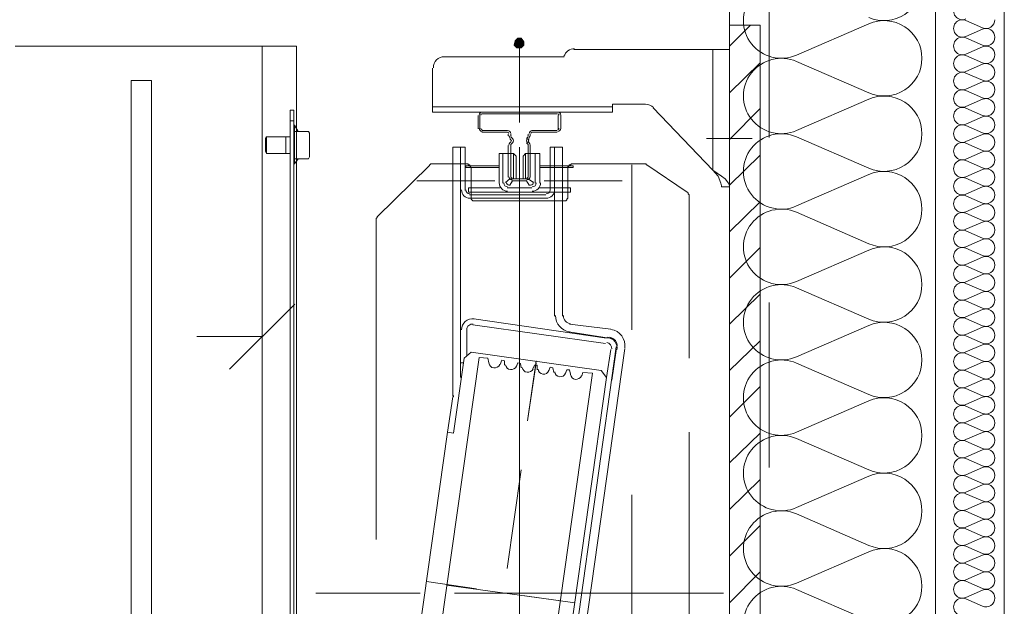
# Model space of a CAD drawing. Header units: millimetres. Extents: x 178516 to 426772, y -178579 to -115871.
# Tile 41 of 256: x 220417 to 221134, y -124961 to -124534. Entities that reach past the tile are written whole.
import ezdxf

# ---------------------------------------------------------------- set-up
doc = ezdxf.new("R2010")
doc.units = ezdxf.units.MM
doc.header["$MEASUREMENT"] = 0
doc.linetypes.add('Przerywana', pattern=[240, 120, -120])
doc.layers.get('0').update_dxf_attribs({"color": 252, "lineweight": 5})
for name, color, linetype, lineweight in [('Nowe_320-W Umeblowanie_Nr_pióra__103', 252, 'Continuous', 5), ('Nowe_320-W Umeblowanie_Nr_pióra__181', 252, 'Continuous', 5), ('Nowe_820-G Rysunki Obrazki_Nr_pióra__1', 252, 'Continuous', 5), ('Nowe_820-G Rysunki Obrazki_Nr_pióra__161', 252, 'Continuous', 5), ('Nowe_820-G Rysunki Obrazki_Nr_pióra__27', 252, 'Continuous', 5), ('Nowe_Nowe_220(1)-A Ściany zewnętrzne_Nr_pióra__103', 252, 'Continuous', 5)]:
    doc.layers.add(name, color=color, linetype=linetype, lineweight=lineweight)

# ---------------------------------------------------------------- blocks, each defined once
blk = doc.blocks.new('podkład 20251118')
at = {"layer": 'Nowe_820-G Rysunki Obrazki_Nr_pióra__1', "linetype": 'Continuous', "lineweight": 5}
for points in [[(220777.6, -124549.26), (220776.96, -124552.46), (220780.8, -124551.18)], [(220780.8, -124551.18), (220779.52, -124547.34), (220777.6, -124549.26)], [(220782.07, -124547.34), (220779.52, -124547.34), (220780.8, -124551.18)], [(220783.99, -124549.9), (220782.07, -124547.34), (220780.8, -124551.18)], [(220780.8, -124551.18), (220783.99, -124552.46), (220783.99, -124549.9)], [(220776.96, -124552.46), (220778.88, -124554.37), (220780.8, -124551.18)], [(220778.88, -124554.37), (220782.07, -124554.37), (220780.8, -124551.18)], [(220782.07, -124554.37), (220783.99, -124552.46), (220780.8, -124551.18)]]:
    blk.add_hatch(color=252, dxfattribs=at).paths.add_polyline_path(points)
at = {"color": 252, "linetype": 'Continuous', "lineweight": 5}
for p, q in [((220569.66, -124788.15), (220617.16, -124740.65)), ((220593.41, -124764.4), (220545.91, -124764.4))]:
    blk.add_line(p, q, dxfattribs=at)
at = {"layer": 'Nowe_320-W Umeblowanie_Nr_pióra__103', "color": 252, "linetype": 'Continuous', "lineweight": 5}
for p, q in [((221035, -124536.83), (220982.47, -124559.64)), ((220982.47, -124564.25), (221035, -124587.07)), ((221035, -124591.68), (220982.47, -124614.5)), ((220982.47, -124619.1), (221035, -124641.92)), ((221035, -124646.53), (220982.47, -124669.35)), ((220982.47, -124673.96), (221035, -124696.77)), ((221035, -124701.38), (220982.47, -124724.2)), ((220982.47, -124728.81), (221035, -124751.63)), ((221035, -124756.23), (220982.47, -124779.05)), ((220982.47, -124783.66), (221035, -124806.48)), ((221035, -124811.09), (220982.47, -124833.9)), ((220982.47, -124838.51), (221035, -124861.33)), ((221035, -124865.94), (220982.47, -124888.76)), ((220982.47, -124893.36), (221035, -124916.18)), ((221035, -124920.79), (220982.47, -124943.61)), ((220982.47, -124948.22), (221035, -124971.04))]:
    blk.add_line(p, q, dxfattribs=at)
at = {"layer": 'Nowe_320-W Umeblowanie_Nr_pióra__103', "color": 252, "linetype": 'Continuous', "lineweight": 5, "extrusion": (0, 0, -1)}
for centre, major_axis, start_param, end_param in [((220971.38, -124534.52), (-27.65, 0), 4.299595, 8.266775), ((221046.09, -124507.1), (27.65, 0), 0, 1.98359), ((221046.09, -124561.95), (27.65, 0), 4.299596, 6.283185), ((220971.38, -124589.37), (-27.65, 0), 4.299595, 8.266775), ((221046.09, -124561.95), (27.65, 0), 0, 1.98359), ((221046.09, -124616.8), (27.65, 0), 4.299596, 6.283185), ((220971.38, -124644.23), (27.65, 0), 1.158002, 5.125182), ((221046.09, -124616.8), (27.65, 0), 0, 1.98359), ((221046.09, -124671.65), (-27.65, 0), 1.158003, 3.141593), ((220971.38, -124699.08), (-27.65, 0), 4.299595, 8.266775), ((221046.09, -124671.65), (27.65, 0), 0, 1.98359), ((221046.09, -124726.5), (-27.65, 0), 1.158003, 3.141593), ((220971.38, -124753.93), (-27.65, 0), 4.299595, 8.266775), ((221046.09, -124726.51), (27.65, 0), 0, 1.98359), ((221046.09, -124781.36), (27.65, 0), 4.299596, 6.283185), ((220971.38, -124808.78), (-27.65, 0), 4.299595, 8.266775), ((221046.09, -124781.36), (27.65, 0), 0, 1.98359), ((221046.09, -124836.21), (27.65, 0), 4.299596, 6.283185), ((220971.38, -124863.63), (27.65, 0), 1.158002, 5.125182), ((221046.09, -124836.21), (27.65, 0), 0, 1.98359), ((221046.09, -124891.06), (-27.65, 0), 1.158003, 3.141593), ((220971.38, -124918.49), (-27.65, 0), 4.299595, 8.266775), ((221046.09, -124891.06), (27.65, 0), 0, 1.98359), ((221046.09, -124945.91), (-27.65, 0), 1.158003, 3.141593), ((220971.38, -124973.34), (-27.65, 0), 4.299595, 8.266775), ((221046.09, -124945.91), (27.65, 0), 0, 1.98359)]:
    blk.add_ellipse(centre, major_axis=major_axis, ratio=0.991967, start_param=start_param, end_param=end_param, dxfattribs=at)
at = {"layer": 'Nowe_320-W Umeblowanie_Nr_pióra__181', "color": 252, "linetype": 'Continuous', "lineweight": 5}
for p, q in [((221105.67, -124534.41), (221117.8, -124539.71)), ((221105.67, -124534.41), (221117.8, -124539.71)), ((221105.67, -124534.41), (221117.8, -124539.71)), ((221117.8, -124540.78), (221105.67, -124546.08)), ((221117.8, -124540.78), (221105.67, -124546.08)), ((221117.8, -124540.78), (221105.67, -124546.08)), ((221105.67, -124547.15), (221117.8, -124552.46)), ((221105.67, -124547.15), (221117.8, -124552.46)), ((221105.67, -124547.15), (221117.8, -124552.46)), ((221117.8, -124553.53), (221105.67, -124558.83)), ((221117.8, -124553.53), (221105.67, -124558.83)), ((221117.8, -124553.53), (221105.67, -124558.83)), ((221105.67, -124559.9), (221117.8, -124565.21)), ((221105.67, -124559.9), (221117.8, -124565.21)), ((221105.67, -124559.9), (221117.8, -124565.21)), ((221117.8, -124566.28), (221105.67, -124571.58)), ((221117.8, -124566.28), (221105.67, -124571.58)), ((221117.8, -124566.28), (221105.67, -124571.58)), ((221105.67, -124572.65), (221117.8, -124577.95)), ((221105.67, -124572.65), (221117.8, -124577.95)), ((221105.67, -124572.65), (221117.8, -124577.95)), ((221117.8, -124579.02), (221105.67, -124584.33)), ((221117.8, -124579.02), (221105.67, -124584.33)), ((221117.8, -124579.02), (221105.67, -124584.33)), ((221105.67, -124585.4), (221117.8, -124590.7)), ((221105.67, -124585.4), (221117.8, -124590.7)), ((221105.67, -124585.4), (221117.8, -124590.7)), ((221117.8, -124591.77), (221105.67, -124597.08)), ((221117.8, -124591.77), (221105.67, -124597.08)), ((221117.8, -124591.77), (221105.67, -124597.08)), ((221105.67, -124598.15), (221117.8, -124603.45)), ((221105.67, -124598.15), (221117.8, -124603.45)), ((221105.67, -124598.15), (221117.8, -124603.45)), ((221117.8, -124604.52), (221105.67, -124609.82)), ((221117.8, -124604.52), (221105.67, -124609.82)), ((221117.8, -124604.52), (221105.67, -124609.82)), ((221105.67, -124610.9), (221117.8, -124616.2)), ((221105.67, -124610.9), (221117.8, -124616.2)), ((221105.67, -124610.9), (221117.8, -124616.2)), ((221117.8, -124617.27), (221105.67, -124622.57)), ((221117.8, -124617.27), (221105.67, -124622.57)), ((221117.8, -124617.27), (221105.67, -124622.57)), ((221105.67, -124623.64), (221117.8, -124628.95)), ((221105.67, -124623.64), (221117.8, -124628.95)), ((221105.67, -124623.64), (221117.8, -124628.95)), ((221117.8, -124630.02), (221105.67, -124635.32)), ((221117.8, -124630.02), (221105.67, -124635.32)), ((221117.8, -124630.02), (221105.67, -124635.32)), ((221105.67, -124636.39), (221117.8, -124641.7)), ((221105.67, -124636.39), (221117.8, -124641.7)), ((221105.67, -124636.39), (221117.8, -124641.7)), ((221117.8, -124642.77), (221105.67, -124648.07)), ((221117.8, -124642.77), (221105.67, -124648.07)), ((221117.8, -124642.77), (221105.67, -124648.07)), ((221105.67, -124649.14), (221117.8, -124654.44)), ((221105.67, -124649.14), (221117.8, -124654.44)), ((221105.67, -124649.14), (221117.8, -124654.44)), ((221117.8, -124655.51), (221105.67, -124660.82)), ((221117.8, -124655.51), (221105.67, -124660.82)), ((221117.8, -124655.51), (221105.67, -124660.82)), ((221105.67, -124661.89), (221117.8, -124667.19)), ((221105.67, -124661.89), (221117.8, -124667.19)), ((221105.67, -124661.89), (221117.8, -124667.19)), ((221117.8, -124668.26), (221105.67, -124673.57)), ((221117.8, -124668.26), (221105.67, -124673.57)), ((221117.8, -124668.26), (221105.67, -124673.57)), ((221105.67, -124674.64), (221117.8, -124679.94)), ((221105.67, -124674.64), (221117.8, -124679.94)), ((221105.67, -124674.64), (221117.8, -124679.94)), ((221117.8, -124681.01), (221105.67, -124686.31)), ((221117.8, -124681.01), (221105.67, -124686.31)), ((221117.8, -124681.01), (221105.67, -124686.31)), ((221105.67, -124687.39), (221117.8, -124692.69)), ((221105.67, -124687.39), (221117.8, -124692.69)), ((221105.67, -124687.39), (221117.8, -124692.69)), ((221117.8, -124693.76), (221105.67, -124699.06)), ((221117.8, -124693.76), (221105.67, -124699.06)), ((221117.8, -124693.76), (221105.67, -124699.06)), ((221105.67, -124700.13), (221117.8, -124705.44)), ((221105.67, -124700.13), (221117.8, -124705.44)), ((221105.67, -124700.13), (221117.8, -124705.44)), ((221117.8, -124706.51), (221105.67, -124711.81)), ((221117.8, -124706.51), (221105.67, -124711.81)), ((221117.8, -124706.51), (221105.67, -124711.81)), ((221105.67, -124712.88), (221117.8, -124718.18)), ((221105.67, -124712.88), (221117.8, -124718.18)), ((221105.67, -124712.88), (221117.8, -124718.18)), ((221117.8, -124719.26), (221105.67, -124724.56)), ((221117.8, -124719.26), (221105.67, -124724.56)), ((221117.8, -124719.26), (221105.67, -124724.56)), ((221105.67, -124725.63), (221117.8, -124730.93)), ((221105.67, -124725.63), (221117.8, -124730.93)), ((221105.67, -124725.63), (221117.8, -124730.93)), ((221117.8, -124732), (221105.67, -124737.31)), ((221117.8, -124732), (221105.67, -124737.31)), ((221117.8, -124732), (221105.67, -124737.31)), ((221105.67, -124738.38), (221117.8, -124743.68)), ((221105.67, -124738.38), (221117.8, -124743.68)), ((221105.67, -124738.38), (221117.8, -124743.68)), ((221117.8, -124744.75), (221105.67, -124750.06)), ((221117.8, -124744.75), (221105.67, -124750.06)), ((221117.8, -124744.75), (221105.67, -124750.06)), ((221105.67, -124751.13), (221117.8, -124756.43)), ((221105.67, -124751.13), (221117.8, -124756.43)), ((221105.67, -124751.13), (221117.8, -124756.43)), ((221117.8, -124757.5), (221105.67, -124762.8)), ((221117.8, -124757.5), (221105.67, -124762.8)), ((221117.8, -124757.5), (221105.67, -124762.8)), ((221105.67, -124763.87), (221117.8, -124769.18)), ((221105.67, -124763.87), (221117.8, -124769.18)), ((221105.67, -124763.87), (221117.8, -124769.18)), ((221117.8, -124770.25), (221105.67, -124775.55)), ((221117.8, -124770.25), (221105.67, -124775.55)), ((221117.8, -124770.25), (221105.67, -124775.55)), ((221105.67, -124776.62), (221117.8, -124781.93)), ((221105.67, -124776.62), (221117.8, -124781.93)), ((221105.67, -124776.62), (221117.8, -124781.93)), ((221117.8, -124783), (221105.67, -124788.3)), ((221117.8, -124783), (221105.67, -124788.3)), ((221117.8, -124783), (221105.67, -124788.3)), ((221105.67, -124789.37), (221117.8, -124794.67)), ((221105.67, -124789.37), (221117.8, -124794.67)), ((221105.67, -124789.37), (221117.8, -124794.67)), ((221117.8, -124795.74), (221105.67, -124801.05)), ((221117.8, -124795.74), (221105.67, -124801.05)), ((221117.8, -124795.74), (221105.67, -124801.05)), ((221105.67, -124802.12), (221117.8, -124807.42)), ((221105.67, -124802.12), (221117.8, -124807.42)), ((221105.67, -124802.12), (221117.8, -124807.42)), ((221117.8, -124808.49), (221105.67, -124813.8)), ((221117.8, -124808.49), (221105.67, -124813.8)), ((221117.8, -124808.49), (221105.67, -124813.8)), ((221105.67, -124814.87), (221117.8, -124820.17)), ((221105.67, -124814.87), (221117.8, -124820.17)), ((221105.67, -124814.87), (221117.8, -124820.17)), ((221117.8, -124821.24), (221105.67, -124826.54)), ((221117.8, -124821.24), (221105.67, -124826.54)), ((221117.8, -124821.24), (221105.67, -124826.54)), ((221105.67, -124827.62), (221117.8, -124832.92)), ((221105.67, -124827.62), (221117.8, -124832.92)), ((221105.67, -124827.62), (221117.8, -124832.92)), ((221117.8, -124833.99), (221105.67, -124839.29)), ((221117.8, -124833.99), (221105.67, -124839.29)), ((221117.8, -124833.99), (221105.67, -124839.29)), ((221105.67, -124840.36), (221117.8, -124845.67)), ((221105.67, -124840.36), (221117.8, -124845.67)), ((221105.67, -124840.36), (221117.8, -124845.67)), ((221117.8, -124846.74), (221105.67, -124852.04)), ((221117.8, -124846.74), (221105.67, -124852.04)), ((221117.8, -124846.74), (221105.67, -124852.04)), ((221105.67, -124853.11), (221117.8, -124858.42)), ((221105.67, -124853.11), (221117.8, -124858.42)), ((221105.67, -124853.11), (221117.8, -124858.42)), ((221117.8, -124859.49), (221105.67, -124864.79)), ((221117.8, -124859.49), (221105.67, -124864.79)), ((221117.8, -124859.49), (221105.67, -124864.79)), ((221105.67, -124865.86), (221117.8, -124871.16)), ((221105.67, -124865.86), (221117.8, -124871.16)), ((221105.67, -124865.86), (221117.8, -124871.16)), ((221117.8, -124872.23), (221105.67, -124877.54)), ((221117.8, -124872.23), (221105.67, -124877.54)), ((221117.8, -124872.23), (221105.67, -124877.54)), ((221105.67, -124878.61), (221117.8, -124883.91)), ((221105.67, -124878.61), (221117.8, -124883.91)), ((221105.67, -124878.61), (221117.8, -124883.91)), ((221117.8, -124884.98), (221105.67, -124890.29)), ((221117.8, -124884.98), (221105.67, -124890.29)), ((221117.8, -124884.98), (221105.67, -124890.29)), ((221105.67, -124891.36), (221117.8, -124896.66)), ((221105.67, -124891.36), (221117.8, -124896.66)), ((221105.67, -124891.36), (221117.8, -124896.66)), ((221117.8, -124897.73), (221105.67, -124903.03)), ((221117.8, -124897.73), (221105.67, -124903.03)), ((221117.8, -124897.73), (221105.67, -124903.03)), ((221105.67, -124904.11), (221117.8, -124909.41)), ((221105.67, -124904.11), (221117.8, -124909.41)), ((221105.67, -124904.11), (221117.8, -124909.41)), ((221117.8, -124910.48), (221105.67, -124915.78)), ((221117.8, -124910.48), (221105.67, -124915.78)), ((221117.8, -124910.48), (221105.67, -124915.78)), ((221105.67, -124916.85), (221117.8, -124922.16)), ((221105.67, -124916.85), (221117.8, -124922.16)), ((221105.67, -124916.85), (221117.8, -124922.16)), ((221117.8, -124923.23), (221105.67, -124928.53)), ((221117.8, -124923.23), (221105.67, -124928.53)), ((221117.8, -124923.23), (221105.67, -124928.53)), ((221105.67, -124929.6), (221117.8, -124934.9)), ((221105.67, -124929.6), (221117.8, -124934.9)), ((221105.67, -124929.6), (221117.8, -124934.9)), ((221117.8, -124935.98), (221105.67, -124941.28)), ((221117.8, -124935.98), (221105.67, -124941.28)), ((221117.8, -124935.98), (221105.67, -124941.28)), ((221105.67, -124942.35), (221117.8, -124947.65)), ((221105.67, -124942.35), (221117.8, -124947.65)), ((221105.67, -124942.35), (221117.8, -124947.65)), ((221117.8, -124948.72), (221105.67, -124954.03)), ((221117.8, -124948.72), (221105.67, -124954.03)), ((221117.8, -124948.72), (221105.67, -124954.03)), ((221105.67, -124955.1), (221117.8, -124960.4)), ((221105.67, -124955.1), (221117.8, -124960.4)), ((221105.67, -124955.1), (221117.8, -124960.4))]:
    blk.add_line(p, q, dxfattribs=at)
at = {"layer": 'Nowe_320-W Umeblowanie_Nr_pióra__181', "color": 252, "linetype": 'Continuous', "lineweight": 5, "extrusion": (0, 0, -1)}
for centre, major_axis, start_param, end_param in [((221103.12, -124527.5), (-6.38, 0), 4.299595, 8.266775), ((221103.12, -124527.5), (-6.38, 0), 4.299595, 8.266775), ((221103.12, -124527.5), (-6.38, 0), 4.299595, 8.266775), ((221103.12, -124540.24), (6.38, 0), 1.158002, 5.125182), ((221103.12, -124540.24), (6.38, 0), 1.158002, 5.125182), ((221103.12, -124540.24), (6.38, 0), 1.158002, 5.125182), ((221120.35, -124533.87), (-6.38, 0), 3.141593, 5.125182), ((221120.35, -124533.87), (-6.38, 0), 3.141593, 5.125182), ((221120.35, -124533.87), (-6.38, 0), 3.141593, 5.125182), ((221120.35, -124546.62), (-6.38, 0), 1.158003, 3.141593), ((221120.35, -124546.62), (-6.38, 0), 1.158003, 3.141593), ((221120.35, -124546.62), (-6.38, 0), 1.158003, 3.141593), ((221103.12, -124552.99), (-6.38, 0), 4.299595, 8.266775), ((221103.12, -124552.99), (-6.38, 0), 4.299595, 8.266775), ((221103.12, -124552.99), (-6.38, 0), 4.299595, 8.266775), ((221120.35, -124546.62), (6.38, 0), 0, 1.98359), ((221120.35, -124546.62), (6.38, 0), 0, 1.98359), ((221120.35, -124546.62), (6.38, 0), 0, 1.98359), ((221120.35, -124559.37), (-6.38, 0), 1.158003, 3.141593), ((221120.35, -124559.37), (-6.38, 0), 1.158003, 3.141593), ((221120.35, -124559.37), (-6.38, 0), 1.158003, 3.141593), ((221103.12, -124565.74), (-6.38, 0), 4.299595, 8.266775), ((221103.12, -124565.74), (-6.38, 0), 4.299595, 8.266775), ((221103.12, -124565.74), (-6.38, 0), 4.299595, 8.266775), ((221120.35, -124559.37), (-6.38, 0), 3.141593, 5.125182), ((221120.35, -124559.37), (-6.38, 0), 3.141593, 5.125182), ((221120.35, -124559.37), (-6.38, 0), 3.141593, 5.125182), ((221103.12, -124578.49), (-6.38, 0), 4.299595, 8.266775), ((221103.12, -124578.49), (-6.38, 0), 4.299595, 8.266775), ((221103.12, -124578.49), (-6.38, 0), 4.299595, 8.266775), ((221120.35, -124572.12), (-6.38, 0), 1.158003, 3.141593), ((221120.35, -124572.12), (-6.38, 0), 1.158003, 3.141593), ((221120.35, -124572.12), (-6.38, 0), 1.158003, 3.141593), ((221120.35, -124572.12), (-6.38, 0), 3.141593, 5.125182), ((221120.35, -124572.12), (-6.38, 0), 3.141593, 5.125182), ((221120.35, -124572.12), (-6.38, 0), 3.141593, 5.125182), ((221120.35, -124584.86), (-6.38, 0), 1.158003, 3.141593), ((221120.35, -124584.86), (-6.38, 0), 1.158003, 3.141593), ((221120.35, -124584.86), (-6.38, 0), 1.158003, 3.141593), ((221103.12, -124591.24), (-6.38, 0), 4.299595, 8.266775), ((221103.12, -124591.24), (-6.38, 0), 4.299595, 8.266775), ((221103.12, -124591.24), (-6.38, 0), 4.299595, 8.266775), ((221120.35, -124584.86), (6.38, 0), 0, 1.98359), ((221120.35, -124584.86), (6.38, 0), 0, 1.98359), ((221120.35, -124584.86), (6.38, 0), 0, 1.98359), ((221120.35, -124597.61), (-6.38, 0), 1.158003, 3.141593), ((221120.35, -124597.61), (-6.38, 0), 1.158003, 3.141593), ((221120.35, -124597.61), (-6.38, 0), 1.158003, 3.141593), ((221103.12, -124603.99), (-6.38, 0), 4.299595, 8.266775), ((221103.12, -124603.99), (-6.38, 0), 4.299595, 8.266775), ((221103.12, -124603.99), (-6.38, 0), 4.299595, 8.266775), ((221120.35, -124597.61), (-6.38, 0), 3.141593, 5.125182), ((221120.35, -124597.61), (-6.38, 0), 3.141593, 5.125182), ((221120.35, -124597.61), (-6.38, 0), 3.141593, 5.125182), ((221120.35, -124610.36), (-6.38, 0), 1.158003, 3.141593), ((221120.35, -124610.36), (-6.38, 0), 1.158003, 3.141593), ((221120.35, -124610.36), (-6.38, 0), 1.158003, 3.141593), ((221103.12, -124616.73), (-6.38, 0), 4.299595, 8.266775), ((221103.12, -124616.73), (-6.38, 0), 4.299595, 8.266775), ((221103.12, -124616.73), (-6.38, 0), 4.299595, 8.266775), ((221120.35, -124610.36), (-6.38, 0), 3.141593, 5.125182), ((221120.35, -124610.36), (-6.38, 0), 3.141593, 5.125182), ((221120.35, -124610.36), (-6.38, 0), 3.141593, 5.125182), ((221103.12, -124629.48), (-6.38, 0), 4.299595, 8.266775), ((221103.12, -124629.48), (-6.38, 0), 4.299595, 8.266775), ((221103.12, -124629.48), (-6.38, 0), 4.299595, 8.266775), ((221120.35, -124623.11), (-6.38, 0), 1.158003, 3.141593), ((221120.35, -124623.11), (-6.38, 0), 1.158003, 3.141593), ((221120.35, -124623.11), (-6.38, 0), 1.158003, 3.141593), ((221120.35, -124623.11), (6.38, 0), 0, 1.98359), ((221120.35, -124623.11), (6.38, 0), 0, 1.98359), ((221120.35, -124623.11), (6.38, 0), 0, 1.98359), ((221120.35, -124635.86), (-6.38, 0), 1.158003, 3.141593), ((221120.35, -124635.86), (-6.38, 0), 1.158003, 3.141593), ((221120.35, -124635.86), (-6.38, 0), 1.158003, 3.141593), ((221103.12, -124642.23), (-6.38, 0), 4.299595, 8.266775), ((221103.12, -124642.23), (-6.38, 0), 4.299595, 8.266775), ((221103.12, -124642.23), (-6.38, 0), 4.299595, 8.266775), ((221120.35, -124635.86), (6.38, 0), 0, 1.98359), ((221120.35, -124635.86), (6.38, 0), 0, 1.98359), ((221120.35, -124635.86), (6.38, 0), 0, 1.98359), ((221120.35, -124648.6), (-6.38, 0), 1.158003, 3.141593), ((221120.35, -124648.6), (-6.38, 0), 1.158003, 3.141593), ((221120.35, -124648.6), (-6.38, 0), 1.158003, 3.141593), ((221103.12, -124654.98), (-6.38, 0), 4.299595, 8.266775), ((221103.12, -124654.98), (-6.38, 0), 4.299595, 8.266775), ((221103.12, -124654.98), (-6.38, 0), 4.299595, 8.266775), ((221120.35, -124648.6), (-6.38, 0), 3.141593, 5.125182), ((221120.35, -124648.6), (-6.38, 0), 3.141593, 5.125182), ((221120.35, -124648.6), (-6.38, 0), 3.141593, 5.125182), ((221120.35, -124661.35), (-6.38, 0), 1.158003, 3.141593), ((221120.35, -124661.35), (-6.38, 0), 1.158003, 3.141593), ((221120.35, -124661.35), (-6.38, 0), 1.158003, 3.141593), ((221103.12, -124667.73), (-6.38, 0), 4.299595, 8.266775), ((221103.12, -124667.73), (-6.38, 0), 4.299595, 8.266775), ((221103.12, -124667.73), (-6.38, 0), 4.299595, 8.266775), ((221120.35, -124661.35), (6.38, 0), 0, 1.98359), ((221120.35, -124661.35), (6.38, 0), 0, 1.98359), ((221120.35, -124661.35), (6.38, 0), 0, 1.98359), ((221120.35, -124674.1), (-6.38, 0), 1.158003, 3.141593), ((221120.35, -124674.1), (-6.38, 0), 1.158003, 3.141593), ((221120.35, -124674.1), (-6.38, 0), 1.158003, 3.141593), ((221103.12, -124680.48), (-6.38, 0), 4.299595, 8.266775), ((221103.12, -124680.48), (-6.38, 0), 4.299595, 8.266775), ((221103.12, -124680.48), (-6.38, 0), 4.299595, 8.266775), ((221120.35, -124674.1), (6.38, 0), 0, 1.98359), ((221120.35, -124674.1), (6.38, 0), 0, 1.98359), ((221120.35, -124674.1), (6.38, 0), 0, 1.98359), ((221103.12, -124693.22), (-6.38, 0), 4.299595, 8.266775), ((221103.12, -124693.22), (-6.38, 0), 4.299595, 8.266775), ((221103.12, -124693.22), (-6.38, 0), 4.299595, 8.266775), ((221120.35, -124686.85), (-6.38, 0), 1.158003, 3.141593), ((221120.35, -124686.85), (-6.38, 0), 1.158003, 3.141593), ((221120.35, -124686.85), (-6.38, 0), 1.158003, 3.141593), ((221120.35, -124686.85), (-6.38, 0), 3.141593, 5.125182), ((221120.35, -124686.85), (-6.38, 0), 3.141593, 5.125182), ((221120.35, -124686.85), (-6.38, 0), 3.141593, 5.125182), ((221120.35, -124699.6), (-6.38, 0), 1.158003, 3.141593), ((221120.35, -124699.6), (-6.38, 0), 1.158003, 3.141593), ((221120.35, -124699.6), (-6.38, 0), 1.158003, 3.141593), ((221103.12, -124705.97), (-6.38, 0), 4.299595, 8.266775), ((221103.12, -124705.97), (-6.38, 0), 4.299595, 8.266775), ((221103.12, -124705.97), (-6.38, 0), 4.299595, 8.266775), ((221120.35, -124699.6), (-6.38, 0), 3.141593, 5.125182), ((221120.35, -124699.6), (-6.38, 0), 3.141593, 5.125182), ((221120.35, -124699.6), (-6.38, 0), 3.141593, 5.125182), ((221120.35, -124712.35), (-6.38, 0), 1.158003, 3.141593), ((221120.35, -124712.35), (-6.38, 0), 1.158003, 3.141593), ((221120.35, -124712.35), (-6.38, 0), 1.158003, 3.141593), ((221103.12, -124718.72), (-6.38, 0), 4.299595, 8.266775), ((221103.12, -124718.72), (-6.38, 0), 4.299595, 8.266775), ((221103.12, -124718.72), (-6.38, 0), 4.299595, 8.266775), ((221120.35, -124712.35), (6.38, 0), 0, 1.98359), ((221120.35, -124712.35), (6.38, 0), 0, 1.98359), ((221120.35, -124712.35), (6.38, 0), 0, 1.98359), ((221120.35, -124725.09), (-6.38, 0), 1.158003, 3.141593), ((221120.35, -124725.09), (-6.38, 0), 1.158003, 3.141593), ((221120.35, -124725.09), (-6.38, 0), 1.158003, 3.141593), ((221103.12, -124731.47), (-6.38, 0), 4.299595, 8.266775), ((221103.12, -124731.47), (-6.38, 0), 4.299595, 8.266775), ((221103.12, -124731.47), (-6.38, 0), 4.299595, 8.266775), ((221120.35, -124725.09), (-6.38, 0), 3.141593, 5.125182), ((221120.35, -124725.09), (-6.38, 0), 3.141593, 5.125182), ((221120.35, -124725.09), (-6.38, 0), 3.141593, 5.125182), ((221103.12, -124744.22), (-6.38, 0), 4.299595, 8.266775), ((221103.12, -124744.22), (-6.38, 0), 4.299595, 8.266775), ((221103.12, -124744.22), (-6.38, 0), 4.299595, 8.266775), ((221120.35, -124737.84), (-6.38, 0), 1.158003, 3.141593), ((221120.35, -124737.84), (-6.38, 0), 1.158003, 3.141593), ((221120.35, -124737.84), (-6.38, 0), 1.158003, 3.141593), ((221120.35, -124737.84), (-6.38, 0), 3.141593, 5.125182), ((221120.35, -124737.84), (-6.38, 0), 3.141593, 5.125182), ((221120.35, -124737.84), (-6.38, 0), 3.141593, 5.125182), ((221120.35, -124750.59), (-6.38, 0), 1.158003, 3.141593), ((221120.35, -124750.59), (-6.38, 0), 1.158003, 3.141593), ((221120.35, -124750.59), (-6.38, 0), 1.158003, 3.141593), ((221103.12, -124756.96), (-6.38, 0), 4.299595, 8.266775), ((221103.12, -124756.96), (-6.38, 0), 4.299595, 8.266775), ((221103.12, -124756.96), (-6.38, 0), 4.299595, 8.266775), ((221120.35, -124750.59), (6.38, 0), 0, 1.98359), ((221120.35, -124750.59), (6.38, 0), 0, 1.98359), ((221120.35, -124750.59), (6.38, 0), 0, 1.98359), ((221120.35, -124763.34), (-6.38, 0), 1.158003, 3.141593), ((221120.35, -124763.34), (-6.38, 0), 1.158003, 3.141593), ((221120.35, -124763.34), (-6.38, 0), 1.158003, 3.141593), ((221103.12, -124769.71), (-6.38, 0), 4.299595, 8.266775), ((221103.12, -124769.71), (-6.38, 0), 4.299595, 8.266775), ((221103.12, -124769.71), (-6.38, 0), 4.299595, 8.266775), ((221120.35, -124763.34), (-6.38, 0), 3.141593, 5.125182), ((221120.35, -124763.34), (-6.38, 0), 3.141593, 5.125182), ((221120.35, -124763.34), (-6.38, 0), 3.141593, 5.125182), ((221120.35, -124776.09), (-6.38, 0), 1.158003, 3.141593), ((221120.35, -124776.09), (-6.38, 0), 1.158003, 3.141593), ((221120.35, -124776.09), (-6.38, 0), 1.158003, 3.141593), ((221103.12, -124782.46), (6.38, 0), 1.158002, 5.125182), ((221103.12, -124782.46), (6.38, 0), 1.158002, 5.125182), ((221103.12, -124782.46), (6.38, 0), 1.158002, 5.125182), ((221120.35, -124776.09), (-6.38, 0), 3.141593, 5.125182), ((221120.35, -124776.09), (-6.38, 0), 3.141593, 5.125182), ((221120.35, -124776.09), (-6.38, 0), 3.141593, 5.125182), ((221120.35, -124788.84), (-6.38, 0), 1.158003, 3.141593), ((221120.35, -124788.84), (-6.38, 0), 1.158003, 3.141593), ((221120.35, -124788.84), (-6.38, 0), 1.158003, 3.141593), ((221103.12, -124795.21), (-6.38, 0), 4.299595, 8.266775), ((221103.12, -124795.21), (-6.38, 0), 4.299595, 8.266775), ((221103.12, -124795.21), (-6.38, 0), 4.299595, 8.266775), ((221120.35, -124788.84), (6.38, 0), 0, 1.98359), ((221120.35, -124788.84), (6.38, 0), 0, 1.98359), ((221120.35, -124788.84), (6.38, 0), 0, 1.98359), ((221103.12, -124807.96), (-6.38, 0), 4.299595, 8.266775), ((221103.12, -124807.96), (-6.38, 0), 4.299595, 8.266775), ((221103.12, -124807.96), (-6.38, 0), 4.299595, 8.266775), ((221120.35, -124801.58), (-6.38, 0), 1.158003, 3.141593), ((221120.35, -124801.58), (-6.38, 0), 1.158003, 3.141593), ((221120.35, -124801.58), (-6.38, 0), 1.158003, 3.141593), ((221120.35, -124801.58), (-6.38, 0), 3.141593, 5.125182), ((221120.35, -124801.58), (-6.38, 0), 3.141593, 5.125182), ((221120.35, -124801.58), (-6.38, 0), 3.141593, 5.125182), ((221120.35, -124814.33), (-6.38, 0), 1.158003, 3.141593), ((221120.35, -124814.33), (-6.38, 0), 1.158003, 3.141593), ((221120.35, -124814.33), (-6.38, 0), 1.158003, 3.141593), ((221103.12, -124820.71), (-6.38, 0), 4.299595, 8.266775), ((221103.12, -124820.71), (-6.38, 0), 4.299595, 8.266775), ((221103.12, -124820.71), (-6.38, 0), 4.299595, 8.266775), ((221120.35, -124814.33), (-6.38, 0), 3.141593, 5.125182), ((221120.35, -124814.33), (-6.38, 0), 3.141593, 5.125182), ((221120.35, -124814.33), (-6.38, 0), 3.141593, 5.125182), ((221120.35, -124827.08), (-6.38, 0), 1.158003, 3.141593), ((221120.35, -124827.08), (-6.38, 0), 1.158003, 3.141593), ((221120.35, -124827.08), (-6.38, 0), 1.158003, 3.141593), ((221103.12, -124833.45), (-6.38, 0), 4.299595, 8.266775), ((221103.12, -124833.45), (-6.38, 0), 4.299595, 8.266775), ((221103.12, -124833.45), (-6.38, 0), 4.299595, 8.266775), ((221120.35, -124827.08), (6.38, 0), 0, 1.98359), ((221120.35, -124827.08), (6.38, 0), 0, 1.98359), ((221120.35, -124827.08), (6.38, 0), 0, 1.98359), ((221120.35, -124839.83), (-6.38, 0), 1.158003, 3.141593), ((221120.35, -124839.83), (-6.38, 0), 1.158003, 3.141593), ((221120.35, -124839.83), (-6.38, 0), 1.158003, 3.141593), ((221103.12, -124846.2), (-6.38, 0), 4.299595, 8.266775), ((221103.12, -124846.2), (-6.38, 0), 4.299595, 8.266775), ((221103.12, -124846.2), (-6.38, 0), 4.299595, 8.266775), ((221120.35, -124839.83), (-6.38, 0), 3.141593, 5.125182), ((221120.35, -124839.83), (-6.38, 0), 3.141593, 5.125182), ((221120.35, -124839.83), (-6.38, 0), 3.141593, 5.125182), ((221120.35, -124852.58), (-6.38, 0), 1.158003, 3.141593), ((221120.35, -124852.58), (-6.38, 0), 1.158003, 3.141593), ((221120.35, -124852.58), (-6.38, 0), 1.158003, 3.141593), ((221103.12, -124858.95), (-6.38, 0), 4.299595, 8.266775), ((221103.12, -124858.95), (-6.38, 0), 4.299595, 8.266775), ((221103.12, -124858.95), (-6.38, 0), 4.299595, 8.266775), ((221120.35, -124852.58), (-6.38, 0), 3.141593, 5.125182), ((221120.35, -124852.58), (-6.38, 0), 3.141593, 5.125182), ((221120.35, -124852.58), (-6.38, 0), 3.141593, 5.125182), ((221120.35, -124865.32), (-6.38, 0), 1.158003, 3.141593), ((221120.35, -124865.32), (-6.38, 0), 1.158003, 3.141593), ((221120.35, -124865.32), (-6.38, 0), 1.158003, 3.141593), ((221103.12, -124871.7), (-6.38, 0), 4.299595, 8.266775), ((221103.12, -124871.7), (-6.38, 0), 4.299595, 8.266775), ((221103.12, -124871.7), (-6.38, 0), 4.299595, 8.266775), ((221120.35, -124865.32), (6.38, 0), 0, 1.98359), ((221120.35, -124865.32), (6.38, 0), 0, 1.98359), ((221120.35, -124865.32), (6.38, 0), 0, 1.98359), ((221120.35, -124878.07), (-6.38, 0), 1.158003, 3.141593), ((221120.35, -124878.07), (-6.38, 0), 1.158003, 3.141593), ((221120.35, -124878.07), (-6.38, 0), 1.158003, 3.141593), ((221103.12, -124884.45), (-6.38, 0), 4.299595, 8.266775), ((221103.12, -124884.45), (-6.38, 0), 4.299595, 8.266775), ((221103.12, -124884.45), (-6.38, 0), 4.299595, 8.266775), ((221120.35, -124878.07), (6.38, 0), 0, 1.98359), ((221120.35, -124878.07), (6.38, 0), 0, 1.98359), ((221120.35, -124878.07), (6.38, 0), 0, 1.98359), ((221120.35, -124890.82), (-6.38, 0), 1.158003, 3.141593), ((221120.35, -124890.82), (-6.38, 0), 1.158003, 3.141593), ((221120.35, -124890.82), (-6.38, 0), 1.158003, 3.141593), ((221103.12, -124897.2), (-6.38, 0), 4.299595, 8.266775), ((221103.12, -124897.2), (-6.38, 0), 4.299595, 8.266775), ((221103.12, -124897.2), (-6.38, 0), 4.299595, 8.266775), ((221120.35, -124890.82), (-6.38, 0), 3.141593, 5.125182), ((221120.35, -124890.82), (-6.38, 0), 3.141593, 5.125182), ((221120.35, -124890.82), (-6.38, 0), 3.141593, 5.125182), ((221120.35, -124903.57), (-6.38, 0), 1.158003, 3.141593), ((221120.35, -124903.57), (-6.38, 0), 1.158003, 3.141593), ((221120.35, -124903.57), (-6.38, 0), 1.158003, 3.141593), ((221103.12, -124909.94), (-6.38, 0), 4.299595, 8.266775), ((221103.12, -124909.94), (-6.38, 0), 4.299595, 8.266775), ((221103.12, -124909.94), (-6.38, 0), 4.299595, 8.266775), ((221120.35, -124903.57), (6.38, 0), 0, 1.98359), ((221120.35, -124903.57), (6.38, 0), 0, 1.98359), ((221120.35, -124903.57), (6.38, 0), 0, 1.98359), ((221103.12, -124922.69), (-6.38, 0), 4.299595, 8.266775), ((221103.12, -124922.69), (-6.38, 0), 4.299595, 8.266775), ((221103.12, -124922.69), (-6.38, 0), 4.299595, 8.266775), ((221120.35, -124916.32), (-6.38, 0), 1.158003, 3.141593), ((221120.35, -124916.32), (-6.38, 0), 1.158003, 3.141593), ((221120.35, -124916.32), (-6.38, 0), 1.158003, 3.141593), ((221120.35, -124916.32), (6.38, 0), 0, 1.98359), ((221120.35, -124916.32), (6.38, 0), 0, 1.98359), ((221120.35, -124916.32), (6.38, 0), 0, 1.98359), ((221120.35, -124929.07), (-6.38, 0), 1.158003, 3.141593), ((221120.35, -124929.07), (-6.38, 0), 1.158003, 3.141593), ((221120.35, -124929.07), (-6.38, 0), 1.158003, 3.141593), ((221103.12, -124935.44), (-6.38, 0), 4.299595, 8.266775), ((221103.12, -124935.44), (-6.38, 0), 4.299595, 8.266775), ((221103.12, -124935.44), (-6.38, 0), 4.299595, 8.266775), ((221120.35, -124929.07), (-6.38, 0), 3.141593, 5.125182), ((221120.35, -124929.07), (-6.38, 0), 3.141593, 5.125182), ((221120.35, -124929.07), (-6.38, 0), 3.141593, 5.125182), ((221120.35, -124941.81), (-6.38, 0), 1.158003, 3.141593), ((221120.35, -124941.81), (-6.38, 0), 1.158003, 3.141593), ((221120.35, -124941.81), (-6.38, 0), 1.158003, 3.141593), ((221103.12, -124948.19), (-6.38, 0), 4.299595, 8.266775), ((221103.12, -124948.19), (-6.38, 0), 4.299595, 8.266775), ((221103.12, -124948.19), (-6.38, 0), 4.299595, 8.266775), ((221120.35, -124941.81), (-6.38, 0), 3.141593, 5.125182), ((221120.35, -124941.81), (-6.38, 0), 3.141593, 5.125182), ((221120.35, -124941.81), (-6.38, 0), 3.141593, 5.125182), ((221120.35, -124954.56), (-6.38, 0), 1.158003, 3.141593), ((221120.35, -124954.56), (-6.38, 0), 1.158003, 3.141593), ((221120.35, -124954.56), (-6.38, 0), 1.158003, 3.141593), ((221103.12, -124960.94), (-6.38, 0), 4.299595, 8.266775), ((221103.12, -124960.94), (-6.38, 0), 4.299595, 8.266775), ((221103.12, -124960.94), (-6.38, 0), 4.299595, 8.266775), ((221120.35, -124954.56), (6.38, 0), 0, 1.98359), ((221120.35, -124954.56), (6.38, 0), 0, 1.98359), ((221120.35, -124954.56), (6.38, 0), 0, 1.98359)]:
    blk.add_ellipse(centre, major_axis=major_axis, ratio=0.999024, start_param=start_param, end_param=end_param, dxfattribs=at)
at = {"layer": 'Nowe_820-G Rysunki Obrazki_Nr_pióra__1', "color": 252, "linetype": 'Continuous', "lineweight": 5}
for p, q in [((221083.69, -126368.45), (221083.69, -124207.75)), ((220933.64, -124287.69), (220933.64, -126218.44))]:
    blk.add_line(p, q, dxfattribs=at)
at = {"layer": 'Nowe_820-G Rysunki Obrazki_Nr_pióra__161', "color": 252, "linetype": 'Continuous', "lineweight": 5}
for p, q in [((220933.64, -124553.1), (220948.99, -124537.75)), ((220956.03, -124537.75), (220933.64, -124537.75)), ((220933.64, -124537.75), (220933.64, -125537.98)), ((220956.03, -125537.98), (220956.03, -124537.75)), ((220777.6, -124549.26), (220776.96, -124552.46)), ((220779.52, -124547.34), (220777.6, -124549.26)), ((220777.6, -124549.26), (220780.8, -124551.18)), ((220780.8, -124551.18), (220777.6, -124549.26)), ((220780.8, -124551.18), (220779.52, -124547.34)), ((220779.52, -124547.34), (220782.07, -124547.34)), ((220780.8, -124551.18), (220779.52, -124547.34)), ((220782.07, -124547.34), (220780.8, -124551.18)), ((220782.07, -124547.34), (220780.8, -124551.18)), ((220783.99, -124549.9), (220780.8, -124551.18)), ((220780.8, -124551.18), (220783.99, -124549.9)), ((220783.99, -124549.9), (220782.07, -124547.34)), ((220783.99, -124552.46), (220783.99, -124549.9)), ((220618.35, -124553.1), (220413.7, -124553.1)), ((220593.41, -125953.04), (220593.41, -124553.1)), ((220593.41, -124553.1), (220593.41, -124605.54)), ((220618.35, -125953.04), (220618.35, -124553.1)), ((220776.96, -124552.46), (220780.8, -124551.18)), ((220776.96, -124552.46), (220780.8, -124551.18)), ((220778.88, -124554.37), (220776.96, -124552.46)), ((220780.8, -124551.18), (220778.88, -124554.37)), ((220780.8, -124551.18), (220778.88, -124554.37)), ((220778.88, -124554.37), (220782.07, -124554.37)), ((220782.07, -124554.37), (220780.8, -124551.18)), ((220782.07, -124554.37), (220780.8, -124551.18)), ((220780.8, -124551.18), (220783.99, -124552.46)), ((220780.8, -124551.18), (220783.99, -124552.46)), ((220780.8, -124551.18), (220780.8, -124608.73)), ((220783.99, -124552.46), (220782.07, -124554.37)), ((220933.64, -124555.65), (220820.45, -124555.65)), ((220921.49, -124555.65), (220921.49, -124643.27)), ((220933.64, -124555.65), (220933.64, -124655.42)), ((220725.8, -124560.77), (220813.41, -124560.77)), ((220780.8, -124601.06), (220780.8, -124560.77)), ((220933.64, -124586.99), (220956.03, -124565.25)), ((220717.48, -124601.06), (220717.48, -124569.08)), ((220498.12, -125928.1), (220498.12, -124578.04)), ((220498.12, -124578.04), (220512.83, -124578.04)), ((220498.12, -125928.1), (220498.12, -124578.04)), ((220498.12, -124578.04), (220512.83, -124578.04)), ((220512.83, -124578.04), (220512.83, -125928.1)), ((220512.83, -124578.04), (220512.83, -125928.1)), ((220512.83, -125928.1), (220512.83, -124578.04)), ((220512.83, -124578.04), (220512.83, -125928.1)), ((220512.83, -124578.04), (220512.83, -125928.1)), ((220512.83, -125928.1), (220512.83, -124578.04)), ((220613.88, -125285.36), (220613.88, -124599.78)), ((220613.88, -124599.78), (220616.43, -124599.78)), ((220616.43, -125285.36), (220616.43, -124599.78)), ((220717.48, -124597.22), (220848.59, -124597.22)), ((220717.48, -124601.06), (220848.59, -124601.06)), ((220753.3, -124601.06), (220808.3, -124601.06)), ((220848.59, -124601.06), (220848.59, -124595.3)), ((220848.59, -124595.3), (220872.25, -124595.3)), ((220921.49, -124643.27), (220878, -124597.86)), ((220933.64, -124620.89), (220956.03, -124598.5)), ((220613.88, -124607.46), (220616.43, -124607.46)), ((220750.74, -124603.62), (220750.74, -124613.21)), ((220752.02, -124603.62), (220752.02, -124613.21)), ((220753.3, -124602.34), (220808.3, -124602.34)), ((220808.93, -124603.62), (220808.93, -124613.21)), ((220810.85, -124603.62), (220810.85, -124613.21)), ((220617.07, -124610.65), (220616.43, -124610.65)), ((220617.07, -124638.79), (220617.07, -124610.65)), ((220619.63, -124615.13), (220617.07, -124610.65)), ((220617.07, -124615.13), (220627.31, -124615.13)), ((220627.95, -124616.41), (220627.31, -124615.13)), ((220753.3, -124614.49), (220771.84, -124614.49)), ((220808.3, -124614.49), (220789.75, -124614.49)), ((220596.61, -124618.97), (220595.97, -124620.25)), ((220595.97, -124620.25), (220595.97, -124629.84)), ((220595.97, -124629.84), (220595.97, -124620.25)), ((220596.61, -124631.12), (220596.61, -124618.97)), ((220613.88, -124618.97), (220596.61, -124618.97)), ((220610.68, -124618.97), (220610.68, -124631.12)), ((220610.68, -124631.12), (220610.68, -124618.97)), ((220627.95, -124633.68), (220627.95, -124616.41)), ((220753.3, -124615.77), (220771.84, -124615.77)), ((220772.48, -124617.05), (220772.48, -124618.33)), ((220773.76, -124620.25), (220774.4, -124621.53)), ((220774.4, -124617.05), (220774.4, -124618.33)), ((220774.4, -124618.97), (220775.68, -124620.25)), ((220787.19, -124618.97), (220785.91, -124620.25)), ((220787.19, -124617.05), (220787.19, -124618.33)), ((220787.83, -124620.25), (220787.19, -124621.53)), ((220788.47, -124617.05), (220788.47, -124618.33)), ((220808.3, -124615.77), (220789.75, -124615.77)), ((220917.02, -124620.25), (220950.27, -124620.25)), ((220732.19, -124626.64), (220741.14, -124626.64)), ((220732.19, -124807.63), (220732.19, -124626.64)), ((220737.95, -124794.2), (220737.95, -124626.64)), ((220741.14, -124626.64), (220741.14, -124657.98)), ((220772.48, -124625.36), (220772.48, -124648.39)), ((220774.4, -124622.8), (220773.76, -124623.44)), ((220775.68, -124623.44), (220774.4, -124624.72)), ((220774.4, -124625.36), (220774.4, -124648.39)), ((220780.8, -124626.64), (220780.8, -124645.19)), ((220785.91, -124623.44), (220787.19, -124624.72)), ((220787.19, -124622.8), (220787.83, -124623.44)), ((220787.19, -124625.36), (220787.19, -124648.39)), ((220788.47, -124625.36), (220788.47, -124648.39)), ((220803.18, -124626.64), (220812.13, -124626.64)), ((220803.18, -124657.98), (220803.18, -124626.64)), ((220806.38, -124626.64), (220806.38, -124749.43)), ((220812.13, -124626.64), (220812.13, -124749.43)), ((220596.61, -124631.12), (220595.97, -124629.84)), ((220613.88, -124631.12), (220596.61, -124631.12)), ((220619.63, -124634.96), (220617.07, -124638.79)), ((220617.07, -124634.96), (220627.31, -124634.96)), ((220627.95, -124633.68), (220627.31, -124634.96)), ((220776.32, -124631.12), (220766.09, -124631.12)), ((220766.09, -124652.86), (220766.09, -124631.12)), ((220768.64, -124641.99), (220768.64, -124631.12)), ((220768.64, -124652.86), (220768.64, -124631.12)), ((220776.32, -124649.66), (220776.32, -124631.12)), ((220778.24, -124633.04), (220776.32, -124631.12)), ((220778.24, -124649.66), (220778.24, -124633.04)), ((220785.27, -124631.12), (220783.35, -124633.04)), ((220783.35, -124649.66), (220783.35, -124633.04)), ((220785.27, -124649.66), (220785.27, -124631.12)), ((220792.31, -124631.12), (220785.27, -124631.12)), ((220792.31, -124641.99), (220792.31, -124631.12)), ((220795.5, -124631.12), (220792.31, -124631.12)), ((220792.31, -124652.86), (220792.31, -124631.12)), ((220795.5, -124652.86), (220795.5, -124631.12)), ((220933.64, -124654.14), (220956.03, -124632.4)), ((220617.07, -124638.79), (220616.43, -124638.79)), ((220714.92, -124640.07), (220677.19, -124677.16)), ((220715.56, -124639.43), (220714.92, -124640.07)), ((220716.2, -124638.79), (220715.56, -124639.43)), ((220716.84, -124638.79), (220716.2, -124638.79)), ((220742.42, -124638.79), (220716.84, -124638.79)), ((220741.78, -124640.07), (220766.09, -124640.07)), ((220741.78, -124640.07), (220741.78, -124641.35)), ((220741.78, -124641.35), (220766.09, -124641.35)), ((220743.06, -124638.79), (220742.42, -124638.79)), ((220743.7, -124639.43), (220743.06, -124638.79)), ((220744.34, -124639.43), (220743.7, -124639.43)), ((220744.98, -124640.07), (220744.34, -124639.43)), ((220744.98, -124640.71), (220744.98, -124640.07)), ((220745.62, -124641.35), (220744.98, -124640.71)), ((220745.62, -124641.99), (220745.62, -124641.35)), ((220745.62, -124663.1), (220745.62, -124641.99)), ((220768.64, -124652.22), (220768.64, -124643.91)), ((220792.31, -124652.22), (220792.31, -124643.91)), ((220819.81, -124640.07), (220795.5, -124640.07)), ((220819.81, -124641.35), (220795.5, -124641.35)), ((220816.61, -124640.71), (220815.97, -124640.71)), ((220815.97, -124640.71), (220815.97, -124641.35)), ((220815.97, -124641.35), (220815.97, -124641.99)), ((220815.97, -124641.99), (220815.97, -124663.1)), ((220817.25, -124639.43), (220816.61, -124640.07)), ((220816.61, -124640.07), (220816.61, -124640.71)), ((220817.89, -124639.43), (220817.25, -124639.43)), ((220818.53, -124638.79), (220817.89, -124639.43)), ((220819.17, -124638.79), (220818.53, -124638.79)), ((220871.61, -124638.79), (220819.17, -124638.79)), ((220819.81, -124641.35), (220819.81, -124640.07)), ((220872.25, -124638.79), (220871.61, -124638.79)), ((220872.89, -124638.79), (220872.25, -124638.79)), ((220872.89, -124639.43), (220872.89, -124638.79)), ((220873.53, -124639.43), (220872.89, -124639.43)), ((220902.95, -124659.26), (220873.53, -124639.43)), ((220925.33, -124647.75), (220921.49, -124643.27)), ((220921.49, -124643.27), (220927.89, -124647.75)), ((220705.97, -124650.94), (220762.89, -124650.94)), ((220705.97, -124650.94), (220762.89, -124650.94)), ((220773.76, -124649.66), (220770.56, -124652.22)), ((220773.76, -124649.66), (220778.24, -124649.66)), ((220775.68, -124650.94), (220773.76, -124654.14)), ((220785.91, -124649.66), (220775.04, -124649.66)), ((220785.91, -124650.94), (220775.04, -124650.94)), ((220785.91, -124650.94), (220775.68, -124650.94)), ((220780.8, -124645.19), (220780.8, -124716.82)), ((220787.19, -124649.66), (220783.35, -124649.66)), ((220785.91, -124650.94), (220787.83, -124654.14)), ((220787.19, -124649.66), (220791.03, -124652.22)), ((220798.7, -124650.94), (220855.62, -124650.94)), ((220798.7, -124650.94), (220855.62, -124650.94)), ((220927.25, -124652.86), (220925.33, -124647.75)), ((220927.89, -124647.75), (220930.45, -124649.66)), ((220930.45, -124649.66), (220933, -124652.86)), ((220766.73, -124656.06), (220743.7, -124656.06)), ((220743.7, -124659.26), (220743.7, -124656.06)), ((220789.75, -124656.06), (220771.84, -124656.06)), ((220772.48, -124656.06), (220788.47, -124656.06)), ((220773.76, -124654.14), (220773.12, -124654.14)), ((220787.83, -124654.14), (220788.47, -124654.14)), ((220817.89, -124656.06), (220794.87, -124656.06)), ((220817.89, -124659.26), (220817.89, -124656.06)), ((220927.89, -124654.78), (220927.25, -124652.86)), ((220927.89, -124655.42), (220927.89, -124654.78)), ((220927.89, -124655.42), (220933.64, -124655.42)), ((220933, -124652.86), (220933.64, -124654.78)), ((220817.89, -124659.26), (220743.7, -124659.26)), ((220744.34, -124661.18), (220799.98, -124661.18)), ((220744.34, -124663.73), (220799.98, -124663.73)), ((220745.62, -124663.73), (220745.62, -124663.1)), ((220745.62, -124664.37), (220745.62, -124663.73)), ((220746.26, -124665.01), (220745.62, -124664.37)), ((220746.9, -124665.65), (220746.26, -124665.01)), ((220780.8, -124663.1), (220780.8, -124698.91)), ((220815.33, -124665.01), (220814.69, -124665.01)), ((220814.69, -124665.01), (220814.69, -124665.65)), ((220815.97, -124663.73), (220815.33, -124664.37)), ((220815.33, -124664.37), (220815.33, -124665.01)), ((220815.97, -124663.1), (220815.97, -124663.73)), ((220903.59, -124659.9), (220902.95, -124659.26)), ((220903.59, -124660.54), (220903.59, -124659.9)), ((220904.23, -124661.18), (220903.59, -124660.54)), ((220904.23, -124780.13), (220904.23, -124661.18)), ((220747.54, -124665.65), (220746.9, -124665.65)), ((220748.18, -124665.65), (220747.54, -124665.65)), ((220812.77, -124665.65), (220748.18, -124665.65)), ((220813.41, -124665.65), (220812.77, -124665.65)), ((220814.05, -124665.65), (220813.41, -124665.65)), ((220814.69, -124665.65), (220814.05, -124665.65)), ((220933.64, -124688.04), (220956.03, -124666.29)), ((220677.19, -124677.8), (220676.55, -124678.44)), ((220676.55, -124678.44), (220676.55, -124679.08)), ((220676.55, -124679.08), (220676.55, -124679.72)), ((220676.55, -124679.72), (220676.55, -124911.87)), ((220677.19, -124677.16), (220677.19, -124677.8)), ((220933.64, -124721.93), (220956.03, -124699.55)), ((220780.8, -124716.82), (220780.8, -124753.27)), ((220933.64, -124755.19), (220956.03, -124733.44)), ((220844.11, -124765.42), (220747.54, -124751.35)), ((220843.47, -124769.26), (220746.9, -124755.83)), ((220780.8, -124753.27), (220780.8, -124824.9)), ((220817.25, -124755.19), (220847.31, -124759.03)), ((220737.95, -124759.66), (220737.95, -124783.33)), ((220742.42, -124759.66), (220742.42, -124778.21)), ((220816.61, -124760.94), (220846.03, -124765.42)), ((220780.8, -124771.18), (220780.8, -124806.99)), ((220851.14, -124771.82), (220806.38, -125092.86)), ((220857.54, -124773.1), (220812.13, -125093.5)), ((220933.64, -124789.08), (220956.03, -124767.34)), ((220751.38, -124779.49), (220704.69, -125110.13)), ((220732.83, -124834.49), (220740.5, -124780.13)), ((220745.62, -124775.65), (220740.5, -124780.13)), ((220745.62, -124775.65), (220840.27, -124789.08)), ((220751.38, -124779.49), (220757.77, -124780.13)), ((220758.41, -124783.33), (220757.77, -124780.13)), ((220844.11, -124794.2), (220847.31, -124773.73)), ((220847.95, -124796.12), (220851.14, -124774.37)), ((220737.95, -124783.33), (220739.87, -124783.33)), ((220766.73, -124784.61), (220768, -124781.41)), ((220768, -124781.41), (220769.92, -124782.05)), ((220769.92, -124785.25), (220769.92, -124782.05)), ((220778.24, -124786.53), (220779.52, -124783.33)), ((220779.52, -124783.33), (220781.43, -124783.97)), ((220782.07, -124787.16), (220781.43, -124783.97)), ((220792.95, -124782.05), (220786.55, -124825.54)), ((220786.55, -124825.54), (220792.95, -124783.33)), ((220790.39, -124787.8), (220791.67, -124785.25)), ((220791.67, -124785.25), (220793.59, -124785.25)), ((220793.59, -124788.44), (220793.59, -124785.25)), ((220801.9, -124789.72), (220803.18, -124786.53)), ((220803.18, -124786.53), (220805.1, -124787.16)), ((220805.74, -124790.36), (220805.1, -124787.16)), ((220833.88, -124791), (220787.19, -125121.64)), ((220798.06, -125121.64), (220844.11, -124794.2)), ((220814.05, -124791.64), (220815.33, -124788.44)), ((220815.33, -124788.44), (220817.25, -124788.44)), ((220817.89, -124791.64), (220817.25, -124788.44)), ((220826.2, -124792.92), (220826.84, -124790.36)), ((220826.84, -124790.36), (220833.88, -124791)), ((220840.27, -124789.08), (220844.11, -124794.2)), ((220933.64, -124822.98), (220956.03, -124800.6)), ((220728.35, -124833.85), (220732.19, -124808.27)), ((220780.8, -124824.9), (220780.8, -124860.71)), ((220697.66, -125051.93), (220728.35, -124833.85)), ((220728.35, -124833.85), (220732.83, -124834.49)), ((220904.23, -125050.01), (220904.23, -124833.85)), ((220933.64, -124856.23), (220956.03, -124834.49)), ((220782.07, -124861.35), (220771.84, -124932.98)), ((220771.84, -124932.98), (220782.07, -124861.35)), ((220780.8, -124860.71), (220780.8, -124932.98)), ((220933.64, -124890.13), (220956.03, -124868.39)), ((220780.8, -124879.26), (220780.8, -124915.07)), ((220933.64, -124924.03), (220956.03, -124901.64)), ((220780.8, -124932.98), (220780.8, -124968.79)), ((220933.64, -124957.92), (220956.03, -124935.54)), ((220749.46, -124947.69), (220713, -124942.57)), ((220632.42, -124950.89), (220708.53, -124950.89)), ((220727.71, -124945.13), (220810.85, -124956.64)), ((220775.68, -124950.89), (220733.47, -124950.89)), ((220744.98, -124950.89), (220816.61, -124950.89)), ((220854.34, -124950.89), (220812.13, -124950.89)), ((220852.42, -124950.89), (220929.17, -124950.89)), ((220821.09, -124957.92), (220784.63, -124952.8))]:
    blk.add_line(p, q, dxfattribs=at)
for centre, radius, start, end in [((220820.77, -124563.01), 8, 90.01961, 161.75252), ((220726.12, -124568.76), 7.99, 90, 180), ((220753.62, -124603.3), 2.24, 90, 180), ((220808.62, -124603.3), 2.24, 0, 90), ((220872.57, -124603.29), 7.99, 44.02726, 90.02534), ((220753.6, -124603.29), 0.942, 134.44386, 180.25236), ((220753.62, -124603.3), 0.959, 90.17419, 135.1296), ((220808.61, -124603.3), 0.96, 0.04635, 89.95365), ((220753.62, -124612.89), 2.24, 180, 270), ((220753.62, -124612.89), 0.96, 180.04687, 269.95313), ((220772.16, -124616.73), 2.24, 0, 90), ((220790.07, -124616.73), 2.24, 90, 180), ((220808.62, -124612.89), 2.24, 270, 0), ((220808.61, -124612.89), 0.96, 270.04687, 359.95313), ((220772.16, -124616.73), 0.96, 0.04687, 89.95313), ((220775.36, -124618.01), 2.24, 180.01897, 224.97398), ((220775.34, -124618.01), 0.942, 179.74764, 225.55614), ((220774.08, -124621.85), 0.958, 315.04665, 44.95335), ((220774.08, -124621.85), 2.24, 315, 45), ((220788.15, -124621.85), 2.24, 135, 225), ((220786.25, -124618.01), 0.942, 314.44386, 0.25236), ((220788.14, -124621.85), 0.951, 134.6403, 225.3597), ((220786.23, -124618.01), 2.24, 315.02602, 359.98103), ((220790.07, -124616.73), 0.96, 90.04687, 179.95313), ((220775.36, -124625.04), 2.24, 135.02602, 179.98103), ((220775.34, -124625.04), 0.942, 134.44386, 180.25236), ((220786.25, -124625.04), 0.942, 359.74764, 45.55614), ((220786.23, -124625.04), 2.24, 0.01897, 44.97398), ((220775.36, -124648.07), 2.24, 180, 270), ((220775.36, -124648.07), 0.96, 180.04635, 269.95365), ((220786.23, -124648.07), 2.24, 270, 0), ((220786.23, -124648.07), 0.96, 270.04687, 359.95313), ((220744.66, -124657.66), 6.08, 180, 270), ((220744.66, -124657.66), 2.88, 180, 270), ((220772.16, -124652.54), 6.08, 180, 270), ((220772.16, -124652.54), 2.88, 180, 270), ((220773.44, -124651.9), 2.24, 180, 270), ((220788.79, -124651.9), 2.24, 270, 0), ((220790.07, -124652.54), 6.08, 270, 0), ((220790.07, -124652.54), 2.88, 270, 360), ((220800.3, -124657.66), 6.08, 270, 0), ((220800.3, -124657.66), 2.88, 270, 0), ((220746.58, -124759.34), 7.99, 81.95231, 131.0139), ((220818.85, -124749.11), 11.83, 180.00373, 262.00541), ((220818.85, -124749.11), 6.08, 180.01041, 262.02284), ((220746.58, -124759.34), 7.99, 130.98879, 180.00133), ((220746.6, -124759.35), 4.18, 131.15087, 179.91726), ((220746.59, -124759.37), 4.18, 82.12668, 130.88205), ((220843.79, -124772.77), 7.99, 351.95935, 82.01819), ((220845.7, -124770.86), 6.08, 352.03499, 81.93222), ((220845.71, -124770.85), 11.83, 351.98669, 81.98669), ((220843.78, -124772.79), 4.17, 352.14672, 81.88355), ((220762.57, -124783.01), 4.15, 186.97593, 261.99944), ((220762.57, -124783), 4.16, 261.97166, 336.93445), ((220774.72, -124784.29), 4.15, 186.97593, 261.99944), ((220774.72, -124784.29), 4.15, 261.89142, 337.01469), ((220786.87, -124786.2), 4.15, 187.0077, 262.05375), ((220786.87, -124786.21), 4.15, 261.99008, 336.97541), ((220798.38, -124787.49), 4.15, 186.97593, 261.99944), ((220798.39, -124787.49), 4.15, 261.89142, 337.01469), ((220810.53, -124789.41), 4.15, 186.97593, 261.99944), ((220810.53, -124789.4), 4.16, 261.97166, 336.93445), ((220822.04, -124791.32), 4.16, 187.01758, 262.04387), ((220822.05, -124791.33), 4.15, 261.90962, 337.05588), ((220726.35, -124807.29), 6.48, 352.28429, 359.8006)]:
    blk.add_arc(centre, radius, start, end, dxfattribs=at)
at = {"layer": 'Nowe_820-G Rysunki Obrazki_Nr_pióra__27', "color": 252, "linetype": 'Continuous', "lineweight": 5}
blk.add_line((221133.69, -123679.12), (221133.69, -126418.45), dxfattribs=at)
at = {"layer": 'Nowe_Nowe_220(1)-A Ściany zewnętrzne_Nr_pióra__103', "color": 252, "linetype": 'Przerywana', "lineweight": 5}
for p, q in [((220862.47, -126199.52), (220862.47, -123884.52)), ((220962.49, -126299.52), (220962.49, -124018.09))]:
    blk.add_line(p, q, dxfattribs=at)

msp = doc.modelspace()

# ---------------------------------------------------------------- block references
msp.add_blockref('podkład 20251118', (0, 0))

doc.saveas('drawing.dxf')
